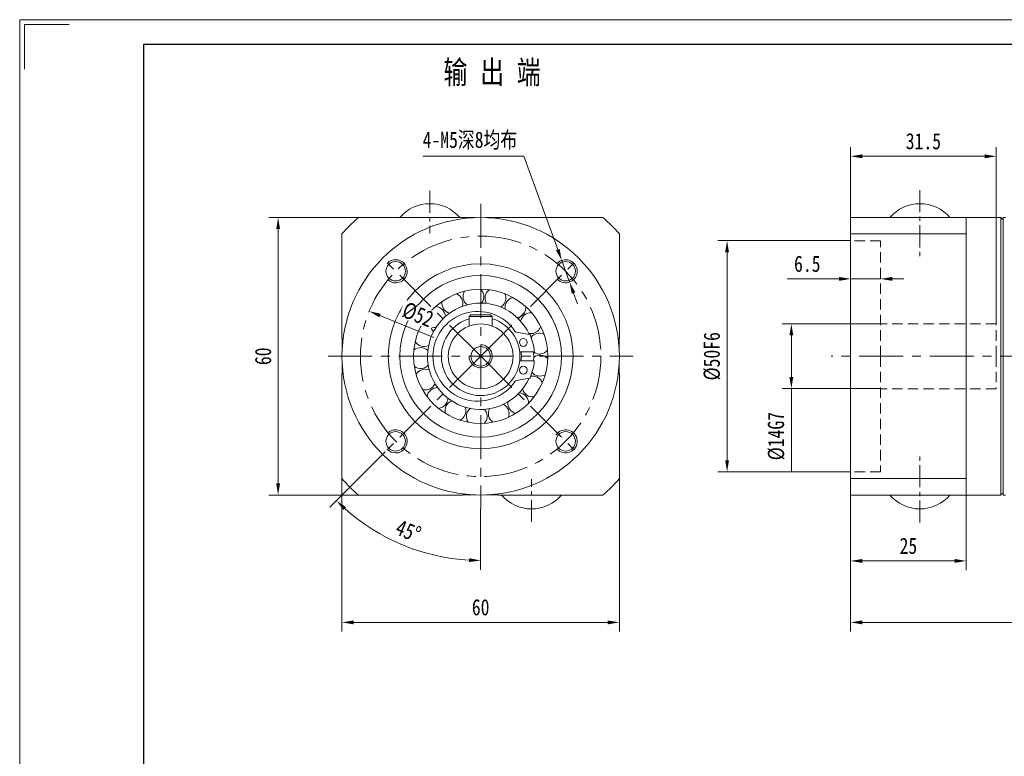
# Model space of a CAD drawing. Header units: millimetres. Extents: x -42 to 409, y -45 to 273.
# Tile 2 of 3: x -42 to 171, y 114 to 273. Entities that reach past the tile are written whole.
import ezdxf

# ---------------------------------------------------------------- set-up
doc = ezdxf.new("R2010")
doc.units = ezdxf.units.MM
doc.header["$LTSCALE"] = 1.5
doc.linetypes.add('CENTER', pattern=[10.16, 6.35, -1.27, 1.27, -1.27])
doc.linetypes.add('DASHED', pattern=[0.75, 0.5, -0.25])
doc.layers.get('0').update_dxf_attribs({"lineweight": 18})
for name, color, linetype, lineweight in [('1轮廓实线层', 7, 'Continuous', 18), ('3中心线层', 1, 'CENTER', 18), ('4虚线层', 6, 'DASHED', 18), ('7标注层', 4, 'Continuous', 18), ('SLD-0', 7, 'Continuous', 18)]:
    doc.layers.add(name, color=color, linetype=linetype, lineweight=lineweight)
doc.styles.add('PC_TEXTSTYLE', font='txt', dxfattribs={"width": 0.8})
doc.styles.add('TH_GBDIM', font='txt', dxfattribs={"width": 0.8})
doc.dimstyles.new('TH_GBDIM', dxfattribs={"dimtxt": 3.5, "dimasz": 2.5, "dimexe": 2, "dimexo": 0, "dimgap": 1.5, "dimtad": 1, "dimdec": 1, "dimdsep": 46, "dimtxsty": 'TH_GBDIM', "dimcen": 2.5, "dimdle": 5, "dimclrd": 4, "dimclre": 4, "dimclrt": 3, "dimadec": 0, "dimazin": 2, "dimtfac": 0.714286, "dimtdec": 1, "dimtmove": 0, "dimatfit": 3, "dimfxl": 1, "dimtolj": 1, "dimarcsym": 0})

# ---------------------------------------------------------------- blocks, each defined once
blk = doc.blocks.new('*X9')
at = {"layer": '7标注层', "transparency": 16777216}
for points in [[(140.45, 156.76), (140.45, 155.93), (137.95, 156.35)], [(160.45, 156.76), (160.45, 155.93), (162.95, 156.35)]]:
    blk.add_hatch(color=4, dxfattribs=at).paths.add_polyline_path(points, flags=0)
at = {"layer": '7标注层', "color": 4, "transparency": 16777216}
for p, q in [((137.95, 170.6), (137.95, 154.35)), ((162.95, 170.6), (162.95, 154.35)), ((140.45, 156.35), (160.45, 156.35))]:
    blk.add_line(p, q, dxfattribs=at)
at = {"layer": '7标注层', "color": 3, "transparency": 16777216, "insert": (150.45, 159.6), "char_height": 3.5, "width": 7.0622, "attachment_point": 5, "style": 'TH_GBDIM'}
blk.add_mtext('25', dxfattribs=at)
blk = doc.blocks.new('*X10')
at = {"layer": '7标注层', "transparency": 16777216}
for points in [[(140.45, 143.48), (140.45, 142.64), (137.95, 143.06)], [(250.45, 143.48), (250.45, 142.64), (252.95, 143.06)]]:
    blk.add_hatch(color=4, dxfattribs=at).paths.add_polyline_path(points, flags=0)
at = {"layer": '7标注层', "color": 4, "transparency": 16777216}
for p, q in [((137.95, 170.6), (137.95, 141.06)), ((252.95, 168.91), (252.95, 141.06)), ((140.45, 143.06), (250.45, 143.06))]:
    blk.add_line(p, q, dxfattribs=at)
at = {"layer": '7标注层', "color": 3, "transparency": 16777216, "insert": (195.45, 146.31), "char_height": 3.5, "width": 10.6089, "attachment_point": 5, "style": 'TH_GBDIM'}
blk.add_mtext('116', dxfattribs=at)
blk = doc.blocks.new('*X11')
at = {"layer": '7标注层', "transparency": 16777216}
for points in [[(124.72, 205.1), (125.55, 205.1), (125.13, 207.6)], [(124.72, 196.1), (125.55, 196.1), (125.13, 193.6)]]:
    blk.add_hatch(color=4, dxfattribs=at).paths.add_polyline_path(points, flags=0)
at = {"layer": '7标注层', "color": 4, "transparency": 16777216}
for p, q in [((144.45, 207.6), (123.13, 207.6)), ((125.13, 205.1), (125.13, 196.1)), ((144.45, 193.6), (123.13, 193.6)), ((125.13, 193.6), (125.13, 175.56))]:
    blk.add_line(p, q, dxfattribs=at)
at = {"layer": '7标注层', "color": 3, "transparency": 16777216, "insert": (121.88, 183.33), "char_height": 3.5, "width": 19.2889, "attachment_point": 5, "rotation": 90, "style": 'TH_GBDIM'}
blk.add_mtext('%%C14G7', dxfattribs=at)
blk = doc.blocks.new('*X12')
at = {"layer": '7标注层', "transparency": 16777216}
for points in [[(110.81, 223.1), (111.64, 223.1), (111.23, 225.6)], [(110.81, 178.1), (111.64, 178.1), (111.23, 175.6)]]:
    blk.add_hatch(color=4, dxfattribs=at).paths.add_polyline_path(points, flags=0)
at = {"layer": '7标注层', "color": 4, "transparency": 16777216}
for p, q in [((137.95, 225.6), (109.23, 225.6)), ((111.23, 223.1), (111.23, 178.1)), ((137.95, 175.6), (109.23, 175.6))]:
    blk.add_line(p, q, dxfattribs=at)
at = {"layer": '7标注层', "color": 3, "transparency": 16777216, "insert": (107.98, 200.6), "char_height": 3.5, "width": 19.32, "attachment_point": 5, "rotation": 90, "style": 'TH_GBDIM'}
blk.add_mtext('%%C50F6', dxfattribs=at)
blk = doc.blocks.new('*X13')
at = {"layer": '7标注层', "transparency": 16777216}
for points in [[(135.45, 217.75), (135.45, 216.92), (137.95, 217.33)], [(146.95, 217.75), (146.95, 216.92), (144.45, 217.33)]]:
    blk.add_hatch(color=4, dxfattribs=at).paths.add_polyline_path(points, flags=0)
at = {"layer": '7标注层', "color": 4, "transparency": 16777216}
for p, q in [((135.45, 217.33), (124.21, 217.33)), ((137.95, 217.33), (137.95, 219.33)), ((144.45, 217.33), (137.95, 217.33)), ((144.45, 217.33), (144.45, 219.33)), ((146.95, 217.33), (149.45, 217.33))]:
    blk.add_line(p, q, dxfattribs=at)
at = {"layer": '7标注层', "color": 3, "transparency": 16777216, "insert": (128.58, 220.58), "char_height": 3.5, "width": 11.0756, "attachment_point": 5, "style": 'TH_GBDIM'}
blk.add_mtext('6.5', dxfattribs=at)
blk = doc.blocks.new('*X20')
at = {"layer": '7标注层', "transparency": 16777216}
for points in [[(30.42, 143.48), (30.42, 142.64), (27.92, 143.06)], [(85.42, 143.48), (85.42, 142.64), (87.92, 143.06)]]:
    blk.add_hatch(color=4, dxfattribs=at).paths.add_polyline_path(points, flags=0)
at = {"layer": '7标注层', "color": 4, "transparency": 16777216}
for p, q in [((27.92, 174.14), (27.92, 141.06)), ((87.92, 174.14), (87.92, 141.06)), ((30.42, 143.06), (85.42, 143.06))]:
    blk.add_line(p, q, dxfattribs=at)
at = {"layer": '7标注层', "color": 3, "transparency": 16777216, "insert": (57.92, 146.31), "char_height": 3.5, "width": 7.1867, "attachment_point": 5, "style": 'TH_GBDIM'}
blk.add_mtext('60', dxfattribs=at)
blk = doc.blocks.new('*X21')
at = {"layer": '7标注层', "transparency": 16777216}
for points in [[(13.69, 228.1), (14.52, 228.1), (14.11, 230.6)], [(13.69, 173.1), (14.52, 173.1), (14.11, 170.6)]]:
    blk.add_hatch(color=4, dxfattribs=at).paths.add_polyline_path(points, flags=0)
at = {"layer": '7标注层', "color": 4, "transparency": 16777216}
for p, q in [((31.47, 230.6), (12.11, 230.6)), ((14.11, 173.1), (14.11, 228.1)), ((31.47, 170.6), (12.11, 170.6))]:
    blk.add_line(p, q, dxfattribs=at)
at = {"layer": '7标注层', "color": 3, "transparency": 16777216, "insert": (10.86, 200.6), "char_height": 3.5, "width": 7.1867, "attachment_point": 5, "rotation": 90, "style": 'TH_GBDIM'}
blk.add_mtext('60', dxfattribs=at)
blk = doc.blocks.new('*X22')
at = {"layer": '7标注层', "transparency": 16777216}
for points in [[(75, 223.82), (74.21, 223.54), (75.46, 221.33)], [(78.4, 214.42), (77.62, 214.14), (77.16, 216.63)]]:
    blk.add_hatch(color=4, dxfattribs=at).paths.add_polyline_path(points, flags=0)
at = {"layer": '7标注层', "color": 4, "transparency": 16777216}
for p, q in [((45.41, 243.84), (67.29, 243.84)), ((67.29, 243.84), (74.6, 223.68)), ((77.16, 216.63), (75.46, 221.33)), ((78.01, 214.28), (78.87, 211.93))]:
    blk.add_line(p, q, dxfattribs=at)
at = {"layer": '7标注层', "color": 3, "transparency": 16777216, "insert": (55.6, 247.22), "char_height": 3.5, "width": 43.12, "attachment_point": 5, "style": 'TH_GBDIM'}
blk.add_mtext('4-M5深8均布', dxfattribs=at)
blk = doc.blocks.new('*X23')
at = {"layer": '7标注层', "transparency": 16777216}
for points in [[(140.45, 244.26), (140.45, 243.42), (137.95, 243.84)], [(166.95, 244.26), (166.95, 243.42), (169.45, 243.84)]]:
    blk.add_hatch(color=4, dxfattribs=at).paths.add_polyline_path(points, flags=0)
at = {"layer": '7标注层', "color": 4, "transparency": 16777216}
for p, q in [((137.95, 230.6), (137.95, 245.84)), ((169.45, 207.6), (169.45, 245.84)), ((140.45, 243.84), (166.95, 243.84))]:
    blk.add_line(p, q, dxfattribs=at)
at = {"layer": '7标注层', "color": 3, "transparency": 16777216, "insert": (153.7, 247.09), "char_height": 3.5, "width": 14.9644, "attachment_point": 5, "style": 'TH_GBDIM'}
blk.add_mtext('31.5', dxfattribs=at)
blk = doc.blocks.new('*X25')
at = {"layer": '7标注层', "transparency": 16777216}
blk.add_hatch(color=4, dxfattribs=at).paths.add_polyline_path([(36.29, 209.79), (35.98, 209.02), (33.82, 210.34)], flags=0)
at = {"layer": '7标注层', "color": 4, "transparency": 16777216}
blk.add_line((47.79, 204.69), (36.14, 209.41), dxfattribs=at)
at = {"layer": '7标注层', "color": 3, "transparency": 16777216, "insert": (44.34, 209.59), "char_height": 3.5, "width": 13.0503, "attachment_point": 5, "rotation": 337.9797, "style": 'TH_GBDIM'}
blk.add_mtext('%%C52', dxfattribs=at)
blk = doc.blocks.new('*X26')
at = {"transparency": 16777216}
for points in [[(28.24, 167.36), (28.81, 167.97), (26.71, 169.38)], [(55.44, 156.94), (55.41, 156.1), (57.92, 156.45)]]:
    blk.add_hatch(color=4, dxfattribs=at).paths.add_polyline_path(points, flags=0)
at = {"color": 4, "transparency": 16777216}
for p, q in [((37.27, 179.94), (25.29, 167.97)), ((57.92, 167.6), (57.92, 154.45))]:
    blk.add_line(p, q, dxfattribs=at)
blk.add_arc((57.92, 200.6), 44.15, 228.2451, 266.7549, dxfattribs=at)
at = {"color": 3, "transparency": 16777216, "insert": (42.27, 162.81), "char_height": 3.5, "width": 12.5704, "attachment_point": 5, "rotation": 337.5, "style": 'TH_GBDIM'}
blk.add_mtext('45%%D', dxfattribs=at)

msp = doc.modelspace()

# ---------------------------------------------------------------- linework, layer by layer
at = {"color": 7, "linetype": 'Continuous', "lineweight": 15}
for p, q in [((46.942744, 233.595579), (46.904263, 233.595579)), ((152.966562, 233.595578), (152.928081, 233.595578)), ((54.158503, 230.575555), (54.158503, 230.358365)), ((54.158503, 230.575555), (56.828241, 230.575555)), ((59.018766, 230.575555), (61.688503, 230.575555)), ((61.688503, 230.575555), (61.688503, 230.358365)), ((137.947321, 227.053069), (137.947321, 230.595556)), ((162.947321, 230.595556), (137.947321, 230.595556)), ((162.947321, 230.595556), (162.947321, 227.053069)), ((170.447321, 200.595556), (170.447321, 230.595556)), ((170.947321, 230.595556), (170.947321, 170.595556)), ((27.923504, 227.053069), (27.923504, 204.421846)), ((87.923504, 227.053069), (87.923504, 204.416229)), ((137.947321, 174.138043), (137.947321, 227.053069)), ((137.947321, 227.053069), (162.947321, 227.053069)), ((162.947321, 200.595556), (162.947321, 227.053069)), ((54.414419, 214.629081), (54.373053, 214.654158)), ((59.720873, 214.949055), (59.69136, 214.987383)), ((64.784583, 213.330511), (64.770908, 213.376911)), ((49.581885, 212.413801), (49.534254, 212.422241)), ((58.116862, 212.09393), (58.194268, 212.196331)), ((55.423503, 209.195556), (55.823504, 209.595555)), ((60.423504, 209.195556), (55.423503, 209.195556)), ((55.423503, 207.133904), (55.423503, 209.195556)), ((55.823504, 209.595555), (60.023503, 209.595555)), ((60.423504, 209.195556), (60.023503, 209.595555)), ((60.423504, 207.133904), (60.423504, 209.195556)), ((45.875934, 208.6024), (45.82847, 208.593066)), ((68.467221, 205.338248), (65.654378, 205.834228)), ((71.573386, 205.384522), (71.59454, 205.428025)), ((27.943503, 201.690818), (27.943503, 204.360556)), ((43.797073, 203.709632), (43.756187, 203.683782)), ((87.903503, 204.360556), (87.903503, 201.690818)), ((66.364475, 201.595556), (69.530506, 201.595556)), ((162.947321, 174.138043), (162.947321, 200.595556)), ((170.447321, 170.595556), (170.447321, 200.595556)), ((27.943503, 196.830556), (27.943503, 199.500293)), ((43.626065, 198.39629), (43.597278, 198.357415)), ((69.530506, 199.595556), (66.364475, 199.595556)), ((72.381614, 200.130227), (72.417054, 200.163151)), ((87.903503, 199.500293), (87.903503, 196.830556)), ((27.923504, 196.830556), (27.923504, 174.138042)), ((70.166904, 196.07874), (70.270775, 196.370936)), ((87.923504, 196.769265), (87.923504, 174.138042)), ((65.654378, 195.356883), (68.467221, 195.852864)), ((45.386006, 193.379971), (45.373206, 193.333323)), ((68.294686, 190.511308), (68.343057, 190.511762)), ((48.839205, 189.338158), (48.844121, 189.290034)), ((63.951493, 187.445771), (63.996762, 187.428721)), ((53.519289, 186.816717), (53.541256, 186.77362)), ((58.76227, 186.119836), (58.920435, 186.317429)), ((58.794186, 186.156185), (58.830239, 186.123934)), ((137.947321, 170.595556), (137.947321, 174.138043)), ((162.947321, 174.138043), (137.947321, 174.138043)), ((162.947321, 174.138043), (162.947321, 170.595556)), ((54.158503, 170.832747), (54.158503, 170.615557)), ((56.828241, 170.615557), (54.158503, 170.615557)), ((61.688503, 170.615557), (59.018766, 170.615557)), ((61.688503, 170.832747), (61.688503, 170.615557)), ((137.947321, 170.595556), (162.947321, 170.595556)), ((68.904263, 167.595533), (68.942744, 167.595533)), ((152.966562, 167.595534), (152.928081, 167.595534))]:
    msp.add_line(p, q, dxfattribs=at)
for points in [[(67.424145, 209.542082), (67.397763, 209.570015), (67.20888, 209.765305)], [(69.379942, 199.595556), (69.422847, 200.47256), (69.379942, 201.595556)], [(67.29148, 193.925396), (67.918224, 194.907361), (68.394152, 195.83998)]]:
    msp.add_lwpolyline(points, dxfattribs=at)
for centre, radius in [((57.923503, 200.595556), 30), ((39.538727, 218.980332), 2.1), ((57.923503, 200.595556), 20), ((76.30828, 218.980332), 2.1), ((57.923503, 200.595556), 17.5), ((57.923503, 200.595556), 14.5), ((57.923503, 200.595556), 7), ((57.923503, 200.595556), 2.1), ((67.147928, 203.595556), 0.85), ((67.147928, 197.595556), 0.85), ((39.538727, 182.210779), 2.1), ((76.30828, 182.210779), 2.1)]:
    msp.add_circle(centre, radius, dxfattribs=at)
for centre, radius, start, end in [((46.904263, 225.095578), 8.5, 90, 139.67997746), ((46.942744, 225.095578), 8.5, 40.32002254, 90), ((152.928081, 225.095578), 8.5, 90, 139.67997746), ((152.966562, 225.095578), 8.5, 40.32002254, 90), ((57.923503, 200.595556), 40, 131.40962211, 138.59037789), ((57.923503, 200.595556), 40, 41.40962211, 48.59037789), ((51.804774, 212.065567), 2.25, 342.45570546, 66.29111787), ((56.361404, 213.501362), 2.25, 148.68820116, 232.52361357), ((56.361404, 213.501362), 2.25, 324.54848304, 45.11464728), ((61.129004, 213.194158), 2.25, 127.51173057, 211.34714298), ((61.129004, 213.194158), 2.25, 324.54848304, 23.93817669), ((65.463684, 211.185442), 2.25, 106.33525998, 190.1706724), ((57.923503, 200.595556), 11.5, 24.42667415, 324.54848304), ((48.074512, 209.080682), 2.25, 3.63217604, 87.46758845), ((51.804774, 212.065567), 2.25, 169.86467175, 253.70008416), ((61.129004, 213.194158), 2.25, 300.10276428, 324.54848304), ((65.463684, 211.185442), 2.25, 324.54848304, 2.7617061), ((57.303503, 200.595556), 9.7, 34.1852337, 325.8147663), ((65.463684, 211.185442), 2.25, 278.92629369, 324.54848304), ((68.78002, 207.746503), 2.25, 85.1587894, 168.99420181), ((45.674411, 204.949834), 2.25, 24.80864663, 108.64405904), ((48.074512, 209.080682), 2.25, 191.04114234, 274.87655475), ((57.923503, 200.595556), 8.5, 107.10463518, 180), ((57.923503, 200.595556), 8.5, 180, 72.89536482), ((68.78002, 207.746503), 2.25, 324.54848304, 341.58523551), ((65.741203, 206.326632), 0.5, 214.1852337, 260), ((68.78002, 207.746503), 2.25, 257.7498231, 324.54848304), ((68.432492, 205.141286), 0.2, 23.39120673, 80), ((57.923503, 200.595556), 11.65, 4.92415217, 23.39120673), ((70.630124, 203.341789), 2.25, 63.98231881, 143.14436183), ((44.928618, 200.230917), 2.25, 45.98511722, 129.82052963), ((45.674411, 204.949834), 2.25, 212.21761293, 296.05302534), ((57.923503, 200.595556), 8.8, 353.47502116, 6.52497884), ((70.630124, 203.341789), 2.25, 236.57335251, 320.40876493), ((70.764128, 198.566182), 2.25, 42.80584822, 126.64126063), ((44.928618, 200.230917), 2.25, 233.39408351, 317.22949592), ((57.923503, 200.595556), 11.65, 336.60879327, 355.07584783), ((45.937857, 195.561247), 2.25, 67.16158781, 150.99700022), ((68.432492, 196.049825), 0.2, 280, 336.60879327), ((69.163935, 194.064652), 2.25, 21.62937763, 100.79142066), ((70.764128, 198.566182), 2.25, 220.07025131, 299.23229434), ((45.937857, 195.561247), 2.25, 254.5705541, 324.54848304), ((45.937857, 195.561247), 2.25, 324.54848304, 338.40596651), ((65.741203, 194.86448), 0.5, 100, 145.8147663), ((48.565823, 191.571487), 2.25, 88.3380584, 172.17347081), ((66.045659, 190.445157), 2.25, 0.45290704, 84.28831945), ((69.163935, 194.064652), 2.25, 194.22041134, 278.05582375), ((48.565823, 191.571487), 2.25, 275.74702469, 324.54848304), ((52.457596, 188.800478), 2.25, 109.51452899, 193.3499414), ((48.565823, 191.571487), 2.25, 324.54848304, 359.5824371), ((52.457596, 188.800478), 2.25, 324.54848304, 20.75890769), ((61.830441, 188.19653), 2.25, 339.27643645, 63.11184887), ((66.045659, 190.445157), 2.25, 173.04394075, 256.87935316), ((52.457596, 188.800478), 2.25, 296.92349528, 324.54848304), ((57.08757, 187.62246), 2.25, 130.69099957, 214.52641198), ((57.08757, 187.62246), 2.25, 324.54848304, 41.93537828), ((61.830441, 188.19653), 2.25, 151.86747016, 235.70288257), ((57.923503, 200.595556), 40, 221.40962211, 228.59037789), ((57.923503, 200.595556), 40, 311.40962211, 318.59037789), ((68.904263, 176.095534), 8.5, 220.32002254, 270), ((68.942744, 176.095534), 8.5, 270, 319.67997746), ((152.928081, 176.095534), 8.5, 220.32002254, 270), ((152.966562, 176.095534), 8.5, 270, 319.67997746)]:
    msp.add_arc(centre, radius, start, end, dxfattribs=at)
at = {"color": 4}
for centre, start, end in [((39.538727, 218.980332), 227.75566705, 135), ((76.30828, 218.980332), 225, 137.75566705), ((57.923503, 200.595556), 179.99374803, 90), ((39.538727, 182.210779), 225, 132.24433295), ((76.30828, 182.210779), 222.24433295, 146.80016582), ((76.30828, 182.210779), 162.10019028, 162.64724337)]:
    msp.add_arc(centre, 2.5, start, end, dxfattribs=at)
at = {"color": 7, "linetype": 'Continuous', "lineweight": 15}
for points, knots in [([(31.46599, 230.595556), (32.832157, 230.595556), (35.566796, 230.595556), (39.784881, 230.595556), (44.110288, 230.595556), (48.089403, 230.595556), (51.448453, 230.595556), (53.32469, 230.595556), (54.158503, 230.595556)], [0, 0, 0, 0, 4.2848210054, 8.5768741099, 12.9424769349, 17.306429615, 20.2988988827, 22.6925130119, 22.6925130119, 22.6925130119, 22.6925130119]), ([(61.749794, 230.595556), (61.849755, 230.595556), (63.058493, 230.595556), (65.356086, 230.595556), (68.661986, 230.595556), (71.956903, 230.595556), (75.238962, 230.595556), (79.40882, 230.595556), (82.420063, 230.595556), (84.381016, 230.595556)], [0, 0, 0, 0, 0.2861214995, 3.4597959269, 6.6302658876, 9.9163448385, 13.2052303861, 16.4929190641, 22.6312223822, 22.6312223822, 22.6312223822, 22.6312223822]), ([(54.097213, 170.595555), (53.347163, 170.595555), (51.586192, 170.595555), (48.291974, 170.595555), (44.246866, 170.595555), (39.832004, 170.595555), (35.569348, 170.595555), (32.834686, 170.595555), (31.46599, 170.595555)], [0, 0, 0, 0, 2.1525229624, 5.0537049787, 9.5535435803, 14.0552634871, 18.3389660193, 22.6312225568, 22.6312225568, 22.6312225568, 22.6312225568]), ([(84.381016, 170.595555), (82.419844, 170.595555), (78.933381, 170.595555), (73.771119, 170.595555), (69.458402, 170.595555), (65.574202, 170.595555), (63.166583, 170.595555), (61.882579, 170.595555), (61.744177, 170.595555)], [0, 0, 0, 0, 6.1387620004, 10.9131479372, 15.6855161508, 18.9613606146, 22.2406596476, 22.6368391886, 22.6368391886, 22.6368391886, 22.6368391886])]:
    msp.add_open_spline(points, degree=3, knots=knots, dxfattribs=at)
for points in [[(170.447321, 230.595556), (162.947321, 230.595556)], [(170.947321, 230.095556), (170.447321, 230.595556)], [(171.447321, 230.595556), (170.947321, 230.595556)], [(28.160695, 204.360556), (27.943503, 204.360556)], [(87.903503, 204.360556), (87.686311, 204.360556)], [(27.943503, 196.830556), (28.160695, 196.830556)], [(87.686311, 196.830556), (87.903503, 196.830556)], [(162.947321, 170.595556), (170.447321, 170.595556)], [(170.447321, 170.595556), (170.947321, 171.095556)], [(170.947321, 170.595556), (171.447321, 170.595556)]]:
    msp.add_open_spline(points, degree=1, dxfattribs=at)
at = {"layer": '3中心线层', "ltscale": 0.5}
for p, q in [((152.928082, 236.538872), (152.928082, 222.070539)), ((46.942744, 236.413183), (46.942744, 227.131845)), ((152.928082, 164.652239), (152.928082, 179.120573)), ((68.904263, 164.777929), (68.904263, 174.059267))]:
    msp.add_line(p, q, dxfattribs=at)
at = {"layer": '3中心线层'}
for p, q in [((57.923503, 233.595556), (57.923503, 167.595556)), ((57.923503, 200.595556), (37.267255, 221.251804)), ((57.923503, 200.595556), (78.579752, 221.251804)), ((24.923503, 200.595556), (90.923503, 200.595556)), ((57.923503, 200.595556), (37.267255, 179.939308)), ((57.923503, 200.595556), (78.579752, 179.939308)), ((256.02246, 200.595556), (133.710443, 200.595556))]:
    msp.add_line(p, q, dxfattribs=at)
msp.add_circle((57.923503, 200.595556), 26, dxfattribs=at)
at = {"layer": '4虚线层', "lineweight": 15, "ltscale": 3}
for p, q in [((144.447321, 225.595556), (137.947321, 225.595556)), ((144.447321, 200.595556), (144.447321, 225.595556)), ((169.447321, 207.595556), (144.447321, 207.595556)), ((169.447321, 200.595556), (169.447321, 207.595556)), ((144.447321, 200.595556), (144.447321, 175.595556)), ((169.447321, 200.595556), (169.447321, 193.595556)), ((169.447321, 193.595556), (144.447321, 193.595556)), ((144.447321, 175.595556), (137.947321, 175.595556))]:
    msp.add_line(p, q, dxfattribs=at)
at = {"layer": 'SLD-0', "color": 3}
msp.add_lwpolyline([(-40.724453, 262.653991), (-40.724453, 272.307194), (-31.07125, 272.307194)], dxfattribs=at)

# ---------------------------------------------------------------- texts
at = {"color": 3, "insert": (49.866232, 264.543067), "char_height": 5, "width": 37.70214883, "attachment_point": 1, "style": 'PC_TEXTSTYLE'}
msp.add_mtext('输 出 端', dxfattribs=at)

# ---------------------------------------------------------------- dimensions: what is measured, and where the dimension line sits
at = {"layer": '7标注层'}
dim = msp.add_diameter_dim_2p(p1=(77.160755, 216.630165), p2=(75.455804, 221.330499), text='4-M5深8均布', dimstyle='TH_GBDIM', override={"dimtoh": 1, "dimdec": 0, "dimpost": '%%C<>', "dimsah": 1, "dimtzin": 0}, dxfattribs=at)
dim.commit()
dim.dimension.update_dxf_attribs({"geometry": '*X22', "text_midpoint": (67.291076, 243.839627), "dimtype": 163})
dim = msp.add_linear_dim(base=(169.447321, 243.839627), p1=(137.947321, 230.595556), p2=(169.447321, 207.595556), dimstyle='TH_GBDIM', override={"dimdec": 5, "dimsah": 1, "dimtzin": 0}, dxfattribs=at)
dim.commit()
dim.dimension.update_dxf_attribs({"geometry": '*X23', "text_midpoint": (153.697321, 243.839627), "dimtype": 160})
dim = msp.add_linear_dim(base=(14.107342, 230.595556), p1=(31.46599, 170.595555), p2=(31.46599, 230.595556), angle=90, dimstyle='TH_GBDIM', override={"dimdec": 5, "dimsah": 1, "dimtzin": 0}, dxfattribs=at)
dim.commit()
dim.dimension.update_dxf_attribs({"geometry": '*X21', "text_midpoint": (10.857342, 200.595556)})
dim = msp.add_linear_dim(base=(111.22717, 175.595556), p1=(137.947321, 225.595556), p2=(137.947321, 175.595556), angle=90, text='%%C<>F6', dimstyle='TH_GBDIM', override={"dimdec": 5, "dimsah": 1, "dimtzin": 0}, dxfattribs=at)
dim.commit()
dim.dimension.update_dxf_attribs({"geometry": '*X12', "text_midpoint": (107.97717, 200.595556)})
for base, p1, p2, picture, middle in [((137.947321, 217.334903), (144.447321, 217.334903), (137.947321, 217.334903), '*X13', (128.580655, 220.584903)), ((87.923504, 143.058557), (27.923503, 174.138043), (87.923504, 174.138042), '*X20', (57.923504, 146.308557)), ((162.947324, 156.345887), (137.947321, 170.595555), (162.947324, 170.595555), '*X9', (150.447323, 159.595887))]:
    dim = msp.add_linear_dim(base=base, p1=p1, p2=p2, dimstyle='TH_GBDIM', override={"dimdec": 5, "dimsah": 1, "dimtzin": 0}, dxfattribs=at)
    dim.commit()
    dim.dimension.update_dxf_attribs({"geometry": picture, "text_midpoint": middle})
dim = msp.add_linear_dim(base=(125.133821, 193.595556), p1=(144.447321, 207.595556), p2=(144.447321, 193.595556), angle=90, text='%%C<>G7', dimstyle='TH_GBDIM', override={"dimdec": 5, "dimsah": 1, "dimtzin": 0}, dxfattribs=at)
dim.commit()
dim.dimension.update_dxf_attribs({"geometry": '*X11', "text_midpoint": (125.133821, 183.328889), "dimtype": 160})
dim = msp.add_linear_dim(base=(252.947321, 143.058557), p1=(137.947321, 170.595555), p2=(252.947321, 168.912296), text='116', dimstyle='TH_GBDIM', override={"dimdec": 5, "dimsah": 1, "dimtzin": 0}, dxfattribs=at)
dim.commit()
dim.dimension.update_dxf_attribs({"geometry": '*X10', "text_midpoint": (195.447321, 146.308557)})

# ---------------------------------------------------------------- next in the draw order: wipeouts: each hides what was drawn before it
msp.add_wipeout([(40.148013, 209.186944), (41.61026, 212.802443), (48.532242, 210.002928), (47.069995, 206.387428)]).dxf.layer = '1轮廓实线层'

# ---------------------------------------------------------------- next in the draw order: linework, layer by layer
at = {"layer": 'SLD-0', "color": 3}
msp.add_lwpolyline([(-41.797032, -45.175932), (408.685784, -45.175932), (408.685784, 273.379773), (-41.797032, 273.379773)], close=True, dxfattribs=at)
at = {"layer": 'SLD-0', "color": 3, "lineweight": 25}
msp.add_lwpolyline([(-14.982578, -39.813042), (403.322893, -39.813042), (403.322893, 268.016882), (-14.982578, 268.016882)], close=True, dxfattribs=at)

# ---------------------------------------------------------------- next in the draw order: dimensions: what is measured, and where the dimension line sits
dim = msp.add_angular_dim_2l(base=(41.029619, 159.81011), line1=((57.923503, 200.595556), (37.267255, 179.939308)), line2=((57.923503, 233.595556), (57.923503, 167.595556)), dimstyle='TH_GBDIM', override={"dimtad": 1, "dimtih": 0, "dimtoh": 0, "dimsah": 1, "dimtdec": 0, "dimtzin": 8})
dim.commit()
dim.dimension.update_dxf_attribs({"geometry": '*X26', "text_midpoint": (42.27334, 162.812718)})
at = {"layer": '7标注层'}
dim = msp.add_diameter_dim_2p(p1=(82.026831, 190.847243), p2=(33.820176, 210.343869), dimstyle='TH_GBDIM', override={"dimdec": 5, "dimpost": '%%C<>', "dimsah": 1, "dimtzin": 0}, dxfattribs=at)
dim.commit()
dim.dimension.update_dxf_attribs({"geometry": '*X25', "text_midpoint": (43.121588, 206.58202), "dimtype": 163})

doc.saveas('drawing.dxf')
